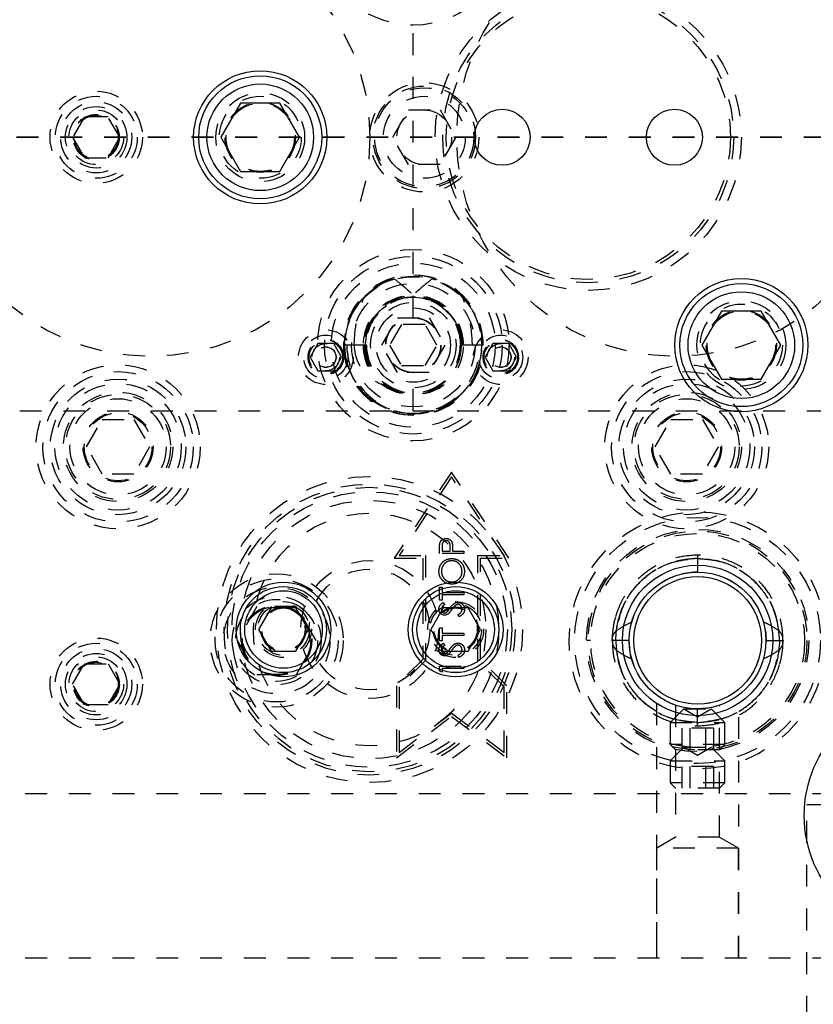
# Model space of a CAD drawing. Header units: inches. Extents: x 1772 to 2706, y -534 to -52.
# Tile 255 of 256: x 1911.48 to 1915.11, y -381.81 to -377.31. Entities that reach past the tile are written whole.
import ezdxf

# ---------------------------------------------------------------- set-up
doc = ezdxf.new("R2010")
doc.units = ezdxf.units.IN
doc.header["$LTSCALE"] = 0.5
doc.header["$MEASUREMENT"] = 0
doc.linetypes.add('HIDDEN', pattern=[0.225, 0.15, -0.075])
doc.linetypes.add('PHANTOM', pattern=[0.25, 0.125, -0.025, 0.025, -0.025, 0.025, -0.025])
doc.layers.add('SID-M-H', color=4, linetype='HIDDEN')
doc.layers.add('SID-M-S', color=105, linetype='Continuous')

msp = doc.modelspace()

# ---------------------------------------------------------------- linework, layer by layer
at = {"color": 7, "linetype": 'PHANTOM', "lineweight": 35}
msp.add_line((1931.36397, -377.85102), (1866.92985, -377.85102), dxfattribs=at)
at = {"layer": 'SID-M-H'}
for p, q in [((1913.27841, -378.67502), (1913.27841, -377.02702)), ((1913.18407, -377.85102), (1913.25624, -377.72602)), ((1913.25624, -377.72602), (1913.40058, -377.72602)), ((1913.40058, -377.72602), (1913.47274, -377.85102)), ((1911.77428, -377.75727), (1911.72015, -377.85102)), ((1911.88253, -377.75727), (1911.77428, -377.75727)), ((1911.93666, -377.85102), (1911.88253, -377.75727)), ((1911.72015, -377.85102), (1911.77428, -377.94477)), ((1911.88253, -377.94477), (1911.93666, -377.85102)), ((1913.25624, -377.97602), (1913.18407, -377.85102)), ((1913.47274, -377.85102), (1913.40058, -377.97602)), ((1911.77428, -377.94477), (1911.88253, -377.94477)), ((1913.40058, -377.97602), (1913.25624, -377.97602)), ((1913.52943, -378.61242), (1913.4975, -378.57612)), ((1913.53952, -378.62666), (1913.52943, -378.61242)), ((1913.13407, -378.80102), (1913.20624, -378.67602)), ((1913.20624, -378.67602), (1913.35058, -378.67602)), ((1913.35058, -378.67602), (1913.42274, -378.80102)), ((1913.43671, -378.64955), (1913.44008, -378.65827)), ((1913.22428, -378.70727), (1913.17015, -378.80102)), ((1913.33253, -378.70727), (1913.22428, -378.70727)), ((1913.38666, -378.80102), (1913.33253, -378.70727)), ((1913.59238, -378.80102), (1913.59094, -378.77094)), ((1912.84232, -378.79352), (1912.80624, -378.85602)), ((1912.91449, -378.79352), (1912.84232, -378.79352)), ((1912.95058, -378.85602), (1912.91449, -378.79352)), ((1913.06456, -378.80102), (1912.95918, -378.80102)), ((1913.20624, -378.92602), (1913.13407, -378.80102)), ((1913.17015, -378.80102), (1913.22428, -378.89477)), ((1913.33253, -378.89477), (1913.38666, -378.80102)), ((1913.42274, -378.80102), (1913.35058, -378.92602)), ((1913.59763, -378.80102), (1913.49225, -378.80102)), ((1913.64232, -378.79352), (1913.60624, -378.85602)), ((1913.71449, -378.79352), (1913.64232, -378.79352)), ((1913.75058, -378.85602), (1913.71449, -378.79352)), ((1912.80624, -378.85602), (1912.84232, -378.91852)), ((1912.91449, -378.91852), (1912.95058, -378.85602)), ((1913.60624, -378.85602), (1913.64232, -378.91852)), ((1913.71449, -378.91852), (1913.75058, -378.85602)), ((1912.84232, -378.91852), (1912.91449, -378.91852)), ((1913.22428, -378.89477), (1913.33253, -378.89477)), ((1913.64232, -378.91852), (1913.71449, -378.91852)), ((1913.35058, -378.92602), (1913.20624, -378.92602)), ((1913.27841, -379.10102), (1913.27841, -378.92702)), ((1874.87841, -379.10102), (1918.07841, -379.10102)), ((1911.78407, -379.26602), (1911.85624, -379.14102)), ((1911.85624, -379.14102), (1912.00058, -379.14102)), ((1912.00058, -379.14102), (1912.07274, -379.26602)), ((1914.38407, -379.26602), (1914.45624, -379.14102)), ((1914.45624, -379.14102), (1914.60058, -379.14102)), ((1914.60058, -379.14102), (1914.67274, -379.26602)), ((1911.85624, -379.39102), (1911.78407, -379.26602)), ((1912.07274, -379.26602), (1912.00058, -379.39102)), ((1914.45624, -379.39102), (1914.38407, -379.26602)), ((1914.67274, -379.26602), (1914.60058, -379.39102)), ((1912.00058, -379.39102), (1911.85624, -379.39102)), ((1913.45341, -379.3813), (1913.19098, -379.77494)), ((1913.45341, -379.40294), (1913.21341, -379.76294)), ((1913.71583, -379.77494), (1913.45341, -379.3813)), ((1913.69341, -379.76294), (1913.45341, -379.40294)), ((1914.60058, -379.39102), (1914.45624, -379.39102)), ((1913.40968, -379.72316), (1913.40968, -379.74356)), ((1913.44687, -379.74356), (1913.44711, -379.72403)), ((1913.21341, -379.76294), (1913.33341, -379.76294)), ((1913.33341, -379.76294), (1913.33341, -380.24294)), ((1913.39824, -379.75357), (1913.39824, -379.73169)), ((1913.5098, -379.75357), (1913.39824, -379.75357)), ((1913.40968, -379.74356), (1913.44687, -379.74356)), ((1913.45831, -379.73558), (1913.45831, -379.74356)), ((1913.45831, -379.74356), (1913.5098, -379.74356)), ((1913.5098, -379.74356), (1913.5098, -379.75357)), ((1913.57341, -379.76294), (1913.69341, -379.76294)), ((1913.57341, -380.24294), (1913.57341, -379.76294)), ((1914.57841, -379.76037), (1914.57841, -379.83837)), ((1913.19098, -379.77494), (1913.32141, -379.77494)), ((1913.32141, -379.77494), (1913.32141, -380.23797)), ((1913.58541, -379.77494), (1913.71583, -379.77494)), ((1913.58541, -380.23797), (1913.58541, -379.77494)), ((1914.50847, -379.84542), (1914.56143, -379.83798)), ((1914.56143, -379.83798), (1914.58119, -379.83753)), ((1913.39824, -379.90804), (1913.40968, -379.90804)), ((1913.39824, -379.96668), (1913.39824, -379.90804)), ((1913.40968, -379.90804), (1913.40968, -379.93236)), ((1913.40968, -379.93236), (1913.5098, -379.93236)), ((1913.5098, -379.94237), (1913.40968, -379.94237)), ((1913.40968, -379.94237), (1913.40968, -379.96668)), ((1913.5098, -379.93236), (1913.5098, -379.94237)), ((1912.56334, -379.99502), (1912.47327, -380.15102)), ((1912.74347, -379.99502), (1912.56334, -379.99502)), ((1912.83354, -380.15102), (1912.74347, -379.99502)), ((1913.40968, -379.96668), (1913.39824, -379.96668)), ((1913.41426, -379.97813), (1913.42112, -379.98718)), ((1914.32806, -379.96374), (1914.32806, -379.96374)), ((1913.48828, -380.04249), (1913.48263, -380.03306)), ((1914.87709, -380.05578), (1914.89007, -380.11713)), ((1913.39824, -380.09398), (1913.40968, -380.09398)), ((1913.39824, -380.15262), (1913.39824, -380.09398)), ((1913.40968, -380.09398), (1913.40968, -380.11829)), ((1913.40968, -380.11829), (1913.5098, -380.11829)), ((1913.5098, -380.12831), (1913.40968, -380.12831)), ((1913.40968, -380.12831), (1913.40968, -380.15262)), ((1913.5098, -380.11829), (1913.5098, -380.12831)), ((1914.89007, -380.11713), (1914.89181, -380.15896)), ((1912.47327, -380.15102), (1912.56334, -380.30702)), ((1912.74347, -380.30702), (1912.83354, -380.15102)), ((1913.40968, -380.15262), (1913.39824, -380.15262)), ((1913.41426, -380.16406), (1913.42112, -380.17311)), ((1914.08921, -380.15102), (1914.07021, -380.15102)), ((1914.26587, -380.15103), (1914.20345, -380.15103)), ((1914.26491, -380.15102), (1914.26524, -380.13665)), ((1914.27224, -380.21841), (1914.26491, -380.15102)), ((1914.89095, -380.15102), (1914.95337, -380.15101)), ((1915.08661, -380.15102), (1915.08661, -380.15102)), ((1913.48828, -380.22843), (1913.48263, -380.219)), ((1914.27807, -380.24089), (1914.27224, -380.21841)), ((1911.72015, -380.35102), (1911.77428, -380.25727)), ((1911.77428, -380.25727), (1911.88253, -380.25727)), ((1911.88253, -380.25727), (1911.93666, -380.35102)), ((1913.32141, -380.23797), (1913.20141, -380.35797)), ((1913.33341, -380.24294), (1913.21341, -380.36294)), ((1913.39824, -380.26847), (1913.5098, -380.26847)), ((1913.39824, -380.2891), (1913.39824, -380.26847)), ((1913.5098, -380.26847), (1913.5098, -380.27849)), ((1913.69341, -380.36294), (1913.57341, -380.24294)), ((1913.70541, -380.35797), (1913.58541, -380.23797)), ((1912.56334, -380.30702), (1912.74347, -380.30702)), ((1913.40968, -380.29565), (1913.39824, -380.2891)), ((1913.40968, -380.27849), (1913.40968, -380.29565)), ((1913.5098, -380.27849), (1913.40968, -380.27849)), ((1911.77428, -380.44477), (1911.72015, -380.35102)), ((1911.93666, -380.35102), (1911.88253, -380.44477)), ((1913.20141, -380.35797), (1913.20141, -380.68694)), ((1913.70541, -380.68694), (1913.70541, -380.35797)), ((1913.21341, -380.36294), (1913.21341, -380.66294)), ((1913.69341, -380.66294), (1913.69341, -380.36294)), ((1911.88253, -380.44477), (1911.77428, -380.44477)), ((1914.39041, -380.43881), (1914.39041, -381.60102)), ((1914.47791, -380.44721), (1914.47791, -381.05079)), ((1914.67891, -381.05079), (1914.67891, -380.4473)), ((1914.76641, -381.60102), (1914.76641, -380.43881)), ((1913.21341, -380.66294), (1913.45341, -380.48294)), ((1913.45341, -380.48294), (1913.69341, -380.66294)), ((1914.51591, -380.46352), (1914.45341, -380.52602)), ((1914.51591, -380.46352), (1914.64091, -380.46352)), ((1914.51591, -380.46352), (1914.57841, -380.49961)), ((1914.62594, -380.4609), (1914.56523, -380.46424)), ((1914.57841, -380.49961), (1914.64091, -380.46352)), ((1914.57841, -380.54167), (1914.57841, -380.46367)), ((1914.70341, -380.52602), (1914.64091, -380.46352)), ((1913.20141, -380.68694), (1913.45341, -380.49794)), ((1913.45341, -380.49794), (1913.70541, -380.68694)), ((1914.45341, -380.52602), (1914.70341, -380.52602)), ((1914.45341, -380.52602), (1914.45341, -380.62652)), ((1914.70341, -380.62652), (1914.70341, -380.52602)), ((1914.65058, -380.5526), (1914.50624, -380.5526)), ((1914.50624, -380.5526), (1914.50624, -380.65102)), ((1914.54232, -380.5526), (1914.54232, -380.65102)), ((1914.61449, -380.5526), (1914.61449, -380.65102)), ((1914.65058, -380.5526), (1914.65058, -380.65102)), ((1914.70341, -380.62652), (1914.45341, -380.62652)), ((1914.45341, -380.62652), (1914.47791, -380.65102)), ((1914.67891, -380.65102), (1914.70341, -380.62652)), ((1914.51591, -380.63852), (1914.45341, -380.70102)), ((1914.67891, -380.65102), (1914.47791, -380.65102)), ((1914.51591, -380.63852), (1914.64091, -380.63852)), ((1914.51591, -380.63852), (1914.57841, -380.67461)), ((1914.57841, -380.67461), (1914.64091, -380.63852)), ((1914.70341, -380.70102), (1914.64091, -380.63852)), ((1914.45341, -380.70102), (1914.70341, -380.70102)), ((1914.45341, -380.70102), (1914.45341, -380.80152)), ((1914.70341, -380.80152), (1914.70341, -380.70102)), ((1914.65058, -380.7276), (1914.50624, -380.7276)), ((1914.50624, -380.7276), (1914.50624, -380.82602)), ((1914.54232, -380.7276), (1914.54232, -380.82602)), ((1914.61449, -380.7276), (1914.61449, -380.82602)), ((1914.65058, -380.7276), (1914.65058, -380.82602)), ((1914.70341, -380.80152), (1914.45341, -380.80152)), ((1914.45341, -380.80152), (1914.47791, -380.82602)), ((1914.67891, -380.82602), (1914.70341, -380.80152)), ((1901.70341, -380.85102), (1918.07841, -380.85102)), ((1914.67891, -380.82602), (1914.47791, -380.82602)), ((1915.07841, -382.27602), (1915.07841, -380.90102)), ((1915.07841, -380.90102), (1916.82841, -380.90102)), ((1914.47791, -381.05079), (1914.39091, -381.10102)), ((1914.67891, -381.05079), (1914.47791, -381.05079)), ((1914.76591, -381.10102), (1914.67891, -381.05079)), ((1914.76591, -381.10102), (1914.39091, -381.10102)), ((1914.39091, -381.10102), (1914.39091, -381.60102)), ((1914.76591, -381.60102), (1914.76591, -381.10102)), ((1901.70341, -381.60102), (1918.07841, -381.60102))]:
    msp.add_line(p, q, dxfattribs=at)
for centre, radius in [((1913.27841, -376.90102), 0.4375), ((1912.07841, -377.85102), 1.00177), ((1914.47841, -377.85102), 1.00177), ((1914.07841, -377.85102), 0.7), ((1914.07841, -377.85102), 0.665), ((1914.07841, -377.85102), 0.65), ((1913.32841, -377.85102), 0.25), ((1911.82841, -377.85102), 0.211), ((1912.57841, -377.85102), 0.203), ((1913.32841, -377.85102), 0.23438), ((1913.32841, -377.85102), 0.22655), ((1911.82841, -377.85102), 0.1875), ((1911.82841, -377.85102), 0.1625), ((1912.57841, -377.85102), 0.1875), ((1912.57841, -377.85102), 0.16072), ((1912.57841, -377.85102), 0.16045), ((1912.57841, -377.85102), 0.15993), ((1912.57841, -377.85102), 0.15625), ((1913.32841, -377.85102), 0.1875), ((1911.82841, -377.85102), 0.1405), ((1911.82841, -377.85102), 0.125), ((1911.82841, -377.85102), 0.10497), ((1911.82841, -377.85102), 0.1047), ((1911.82841, -377.85102), 0.10418), ((1913.32841, -377.85102), 0.125), ((1911.82841, -377.85102), 0.1005), ((1913.27841, -378.80102), 0.4375), ((1913.27841, -378.80102), 0.40625), ((1913.27841, -378.80102), 0.375), ((1913.27841, -378.80102), 0.3125), ((1913.27841, -378.80102), 0.2825), ((1913.27841, -378.80102), 0.21909), ((1913.27841, -378.80102), 0.21875), ((1914.77841, -378.80102), 0.203), ((1913.27841, -378.80102), 0.1953), ((1913.27841, -378.80102), 0.17), ((1914.77841, -378.80102), 0.1875), ((1914.77841, -378.80102), 0.16072), ((1914.77841, -378.80102), 0.16045), ((1914.77841, -378.80102), 0.15993), ((1914.77841, -378.80102), 0.15625), ((1913.27841, -378.80102), 0.126), ((1913.27841, -378.80102), 0.125), ((1912.87841, -378.85602), 0.125), ((1913.67841, -378.85602), 0.125), ((1912.87841, -378.85602), 0.1005), ((1912.87841, -378.85602), 0.08068), ((1912.87841, -378.85602), 0.08006), ((1912.87841, -378.85602), 0.07603), ((1913.67841, -378.85602), 0.1005), ((1913.67841, -378.85602), 0.08068), ((1913.67841, -378.85602), 0.08006), ((1913.67841, -378.85602), 0.07603), ((1912.87841, -378.85602), 0.0625), ((1912.87841, -378.85602), 0.047), ((1912.87841, -378.85602), 0.0465), ((1913.67841, -378.85602), 0.0625), ((1913.67841, -378.85602), 0.047), ((1913.67841, -378.85602), 0.0465), ((1911.92841, -379.26602), 0.375), ((1914.52841, -379.26602), 0.375), ((1911.92841, -379.26602), 0.34375), ((1911.92841, -379.26602), 0.31), ((1914.52841, -379.26602), 0.34375), ((1914.52841, -379.26602), 0.31), ((1911.92841, -379.26602), 0.28906), ((1914.52841, -379.26602), 0.28906), ((1911.92841, -379.26602), 0.25), ((1911.92841, -379.26602), 0.24), ((1911.92841, -379.26602), 0.22), ((1914.52841, -379.26602), 0.25), ((1914.52841, -379.26602), 0.24), ((1914.52841, -379.26602), 0.22), ((1911.92841, -379.26602), 0.16), ((1911.92841, -379.26602), 0.155), ((1914.52841, -379.26602), 0.16), ((1914.52841, -379.26602), 0.155), ((1913.07841, -380.10102), 0.7), ((1913.07841, -380.10102), 0.665), ((1913.07841, -380.10102), 0.65), ((1913.07841, -380.10102), 0.62992), ((1913.07841, -380.10102), 0.59055), ((1913.07841, -380.10102), 0.5315), ((1914.57841, -380.15102), 0.5875), ((1914.57841, -380.15102), 0.5625), ((1914.57841, -380.15102), 0.5082), ((1914.57841, -380.15102), 0.5), ((1914.57841, -380.15102), 0.4892), ((1913.07841, -380.10102), 0.31496), ((1912.65341, -380.15102), 0.3045), ((1913.07841, -380.10102), 0.27559), ((1914.57841, -380.15102), 0.29167), ((1912.65341, -380.15102), 0.28125), ((1912.65341, -380.15102), 0.24375), ((1912.65341, -380.15102), 0.203), ((1912.65341, -380.15102), 0.1875), ((1912.65341, -380.15102), 0.16072), ((1912.65341, -380.15102), 0.16045), ((1912.65341, -380.15102), 0.15993), ((1912.65341, -380.15102), 0.15625), ((1912.68471, -380.10102), 0.12795), ((1912.68471, -380.10102), 0.11811), ((1912.68471, -380.10102), 0.10289), ((1912.68471, -380.10102), 0.10262), ((1912.68471, -380.10102), 0.1021), ((1913.47211, -380.10102), 0.12795), ((1913.47211, -380.10102), 0.11811), ((1913.47211, -380.10102), 0.10289), ((1913.47211, -380.10102), 0.10262), ((1913.47211, -380.10102), 0.1021), ((1912.68471, -380.10102), 0.09843), ((1913.47211, -380.10102), 0.09843), ((1911.82841, -380.35102), 0.211), ((1911.82841, -380.35102), 0.1875), ((1911.82841, -380.35102), 0.1625), ((1911.82841, -380.35102), 0.1405), ((1911.82841, -380.35102), 0.125), ((1911.82841, -380.35102), 0.10497), ((1911.82841, -380.35102), 0.1047), ((1911.82841, -380.35102), 0.10418), ((1911.82841, -380.35102), 0.1005)]:
    msp.add_circle(centre, radius, dxfattribs=at)
for centre, radius, start, end in [((1913.27525, -378.79707), 0.31609, 32.88818, 180.71657), ((1913.28103, -378.79791), 0.31662, 359.43734, 180.56266), ((1913.27841, -378.80102), 0.31398, 45.74879, 0), ((1913.2767, -378.79973), 0.31227, 105.56837, 180.23692), ((1913.28184, -378.7972), 0.30938, 34.63691, 74.61328), ((1913.27341, -378.79874), 0.2241, 359.41587, 180.58413), ((1913.2834, -378.79874), 0.2241, 359.41587, 180.58413), ((1913.27699, -378.79955), 0.21769, 87.16251, 180.38783), ((1913.28142, -378.79728), 0.21551, 93.29352, 139.83275), ((1913.27982, -378.79955), 0.21769, 359.61217, 92.83749), ((1913.27539, -378.79728), 0.21551, 40.16725, 86.70648), ((1913.27578, -378.80413), 0.31662, 179.43734, 0.56266), ((1913.28103, -378.80413), 0.31662, 179.43734, 0.56266), ((1913.27341, -378.80395), 0.30899, 179.45633, 0.54367), ((1913.2834, -378.80395), 0.30899, 179.45633, 0.54367), ((1913.27341, -378.80331), 0.2241, 179.41587, 0.58413), ((1913.28265, -378.80138), 0.23334, 179.91307, 230.49087), ((1913.2834, -378.80331), 0.2241, 179.41587, 0.58413), ((1913.27578, -378.80323), 0.21648, 179.41587, 0.58413), ((1913.28103, -378.80323), 0.21648, 179.41587, 0.58413)]:
    msp.add_arc(centre, radius, start, end, dxfattribs=at)
for centre, major_axis, ratio, start_param, end_param in [((1913.27716, -378.80102), (-0.31523, 0), 0.9870859, 5.4753657, 6.2831853), ((1913.27564, -378.80102), (-0.22186, 0), 0.9870859, 4.742154, 6.2831853), ((1913.28117, -378.80102), (0.22186, 0), 0.9870859, 0, 1.5410313), ((1913.27966, -378.80102), (0.31523, 0), 0.9870859, 0, 0.8078196), ((1913.27966, -378.80102), (-0.21785, 0), 0.9870859, 5.5572375, 6.2831853), ((1913.27716, -378.80102), (0.21785, 0), 0.9870859, 0, 0.7259478), ((1913.21734, -378.80102), (-0.20938, 0), 0.9386626, 0, 1.162481), ((1913.30292, -378.80102), (0.24913, 0), 0.9840293, 3.1415927, 3.9684223)]:
    msp.add_ellipse(centre, major_axis=major_axis, ratio=ratio, start_param=start_param, end_param=end_param, dxfattribs=at)
for points, knots in [([(1913.19289, -378.49892), (1913.21979, -378.52024), (1913.25283, -378.54645), (1913.28229, -378.57653), (1913.28777, -378.58213)], [0, 0, 0, 0, 0.8139762, 1, 1, 1, 1]), ([(1913.36392, -378.49892), (1913.33703, -378.52024), (1913.30398, -378.54645), (1913.27452, -378.57653), (1913.26904, -378.58213)], [0, 0, 0, 0, 0.8139762, 1, 1, 1, 1]), ([(1913.00796, -378.80102), (1913.01001, -378.76394), (1913.01414, -378.68904), (1913.0397, -378.61849), (1913.0526, -378.58286)], [0, 0, 0, 0, 0.49495649, 1, 1, 1, 1]), ([(1913.50421, -378.58286), (1913.52612, -378.6105), (1913.56993, -378.66576), (1913.5907, -378.74609), (1913.59208, -378.79111), (1913.59238, -378.80102)], [0, 0, 0, 0, 0.4382523, 0.8762788, 1, 1, 1, 1]), ([(1913.54885, -378.80102), (1913.54681, -378.76394), (1913.54268, -378.68904), (1913.51712, -378.61849), (1913.50421, -378.58286)], [0, 0, 0, 0, 0.4949565, 1, 1, 1, 1]), ([(1913.39824, -379.73169), (1913.39822, -379.72692), (1913.3982, -379.71841), (1913.39939, -379.70999), (1913.39991, -379.70628)], [0, 0, 0, 0, 0.5603137, 1, 1, 1, 1]), ([(1913.39991, -379.70628), (1913.40114, -379.70289), (1913.40359, -379.69612), (1913.41112, -379.68909), (1913.4197, -379.68541), (1913.42534, -379.68508), (1913.42816, -379.68492)], [0, 0, 0, 0, 0.279718, 0.5593326, 0.7794932, 1, 1, 1, 1]), ([(1913.42821, -379.69493), (1913.42501, -379.69544), (1913.42019, -379.6962), (1913.41516, -379.70031), (1913.4095, -379.70818), (1913.4096, -379.71651), (1913.40968, -379.72316)], [0, 0, 0, 0, 0.2489932, 0.3747701, 0.5004504, 1, 1, 1, 1]), ([(1913.42816, -379.68492), (1913.43184, -379.68518), (1913.43919, -379.68571), (1913.44814, -379.6913), (1913.45392, -379.6989), (1913.45562, -379.70442), (1913.45648, -379.70718)], [0, 0, 0, 0, 0.2800989, 0.5593238, 0.7794579, 1, 1, 1, 1]), ([(1913.44711, -379.72403), (1913.44711, -379.71724), (1913.44711, -379.70875), (1913.44159, -379.70048), (1913.43646, -379.69619), (1913.4315, -379.69543), (1913.42821, -379.69493)], [0, 0, 0, 0, 0.4996987, 0.6253044, 0.7510767, 1, 1, 1, 1]), ([(1913.45648, -379.70718), (1913.45714, -379.71246), (1913.45832, -379.72189), (1913.45831, -379.7314), (1913.45831, -379.73558)], [0, 0, 0, 0, 0.5596856, 1, 1, 1, 1]), ([(1914.57841, -379.76037), (1914.54479, -379.76294), (1914.48064, -379.76784), (1914.39477, -379.80282), (1914.32634, -379.8492), (1914.27513, -379.90194), (1914.23892, -379.95487), (1914.21523, -380.00429), (1914.20044, -380.04917), (1914.19156, -380.09391), (1914.18711, -380.12767), (1914.18832, -380.14765), (1914.18852, -380.1509)], [0, 0, 0, 0, 0.1642843, 0.3135734, 0.4477904, 0.5670794, 0.671348, 0.760539, 0.8346981, 0.9020185, 0.9840237, 1, 1, 1, 1]), ([(1914.96828, -380.15076), (1914.96789, -380.13416), (1914.96695, -380.09434), (1914.95188, -380.02936), (1914.92048, -379.95618), (1914.86793, -379.88343), (1914.79246, -379.81897), (1914.69332, -379.77065), (1914.61779, -379.7639), (1914.57841, -379.76037)], [0, 0, 0, 0, 0.0812569, 0.1949579, 0.3243989, 0.4696984, 0.6307018, 0.8074564, 1, 1, 1, 1]), ([(1913.39538, -379.83581), (1913.3963, -379.82707), (1913.39814, -379.8096), (1913.41394, -379.79002), (1913.4334, -379.77818), (1913.44711, -379.77703), (1913.45398, -379.77646)], [0, 0, 0, 0, 0.2797416, 0.5593369, 0.7795714, 1, 1, 1, 1]), ([(1913.45395, -379.78647), (1913.44687, -379.78732), (1913.4327, -379.78904), (1913.41736, -379.80262), (1913.40842, -379.81868), (1913.40735, -379.82977), (1913.40682, -379.83532)], [0, 0, 0, 0, 0.2794657, 0.5588585, 0.7794794, 1, 1, 1, 1]), ([(1913.50122, -379.83532), (1913.5004, -379.82824), (1913.49877, -379.81408), (1913.48657, -379.79767), (1913.47068, -379.788), (1913.45953, -379.78698), (1913.45395, -379.78647)], [0, 0, 0, 0, 0.279813, 0.5593572, 0.7796358, 1, 1, 1, 1]), ([(1913.45398, -379.77646), (1913.46263, -379.77744), (1913.47994, -379.7794), (1913.49912, -379.7953), (1913.51091, -379.81452), (1913.51208, -379.82812), (1913.51266, -379.83492)], [0, 0, 0, 0, 0.2796248, 0.559352, 0.7795827, 1, 1, 1, 1]), ([(1914.20345, -380.15101), (1914.20654, -380.11439), (1914.21272, -380.04111), (1914.26207, -379.9405), (1914.34002, -379.85336), (1914.44884, -379.78899), (1914.53522, -379.78028), (1914.57841, -379.77593)], [0, 0, 0, 0, 0.1866588, 0.3734284, 0.5601675, 0.7800825, 1, 1, 1, 1]), ([(1914.57841, -379.77593), (1914.54177, -379.77913), (1914.46851, -379.78552), (1914.36767, -379.83442), (1914.28101, -379.91289), (1914.21633, -380.02141), (1914.20774, -380.10782), (1914.20345, -380.15103)], [0, 0, 0, 0, 0.1867859, 0.3735113, 0.5602438, 0.7800974, 1, 1, 1, 1]), ([(1914.20593, -380.10737), (1914.21256, -380.07403), (1914.22584, -380.00731), (1914.27874, -379.91838), (1914.35585, -379.8425), (1914.45845, -379.78711), (1914.53842, -379.77966), (1914.57841, -379.77593)], [0, 0, 0, 0, 0.1866411, 0.3734192, 0.5601372, 0.7800682, 1, 1, 1, 1]), ([(1914.57841, -379.77593), (1914.54449, -379.77868), (1914.47667, -379.78417), (1914.38209, -379.82617), (1914.29809, -379.89428), (1914.23088, -379.9895), (1914.21431, -380.06808), (1914.20602, -380.10737)], [0, 0, 0, 0, 0.1867762, 0.3735154, 0.5602057, 0.7801315, 1, 1, 1, 1]), ([(1914.95337, -380.15101), (1914.95028, -380.11439), (1914.9441, -380.04111), (1914.89475, -379.9405), (1914.81679, -379.85336), (1914.70798, -379.78899), (1914.6216, -379.78028), (1914.57841, -379.77593)], [0, 0, 0, 0, 0.1866588, 0.3734284, 0.5601675, 0.7800825, 1, 1, 1, 1]), ([(1914.95089, -380.10737), (1914.94425, -380.07403), (1914.93097, -380.00731), (1914.87808, -379.91838), (1914.80096, -379.8425), (1914.69836, -379.78711), (1914.61839, -379.77966), (1914.57841, -379.77593)], [0, 0, 0, 0, 0.1866411, 0.3734192, 0.5601372, 0.7800682, 1, 1, 1, 1]), ([(1914.57841, -379.77593), (1914.61232, -379.77868), (1914.68015, -379.78417), (1914.77472, -379.82617), (1914.85873, -379.89428), (1914.92593, -379.9895), (1914.94251, -380.06808), (1914.95079, -380.10737)], [0, 0, 0, 0, 0.1867762, 0.3735154, 0.5602057, 0.7801315, 1, 1, 1, 1]), ([(1914.57841, -379.77593), (1914.61504, -379.77913), (1914.6883, -379.78552), (1914.78914, -379.83442), (1914.87581, -379.91289), (1914.94049, -380.02141), (1914.94907, -380.10782), (1914.95337, -380.15103)], [0, 0, 0, 0, 0.1867859, 0.3735113, 0.5602438, 0.7800974, 1, 1, 1, 1]), ([(1913.45451, -379.89374), (1913.4459, -379.89271), (1913.42869, -379.89065), (1913.40908, -379.87538), (1913.3974, -379.85611), (1913.39605, -379.84258), (1913.39538, -379.83581)], [0, 0, 0, 0, 0.279731, 0.5593268, 0.7796805, 1, 1, 1, 1]), ([(1913.40682, -379.83532), (1913.40773, -379.84237), (1913.40954, -379.85646), (1913.42198, -379.87257), (1913.43779, -379.88222), (1913.44891, -379.88322), (1913.45447, -379.88373)], [0, 0, 0, 0, 0.27963534, 0.55934042, 0.77962708, 1, 1, 1, 1]), ([(1913.45447, -379.88373), (1913.4615, -379.88288), (1913.47557, -379.88117), (1913.49072, -379.86768), (1913.49988, -379.85188), (1913.50077, -379.84084), (1913.50122, -379.83532)], [0, 0, 0, 0, 0.2794063, 0.559071, 0.7794588, 1, 1, 1, 1]), ([(1913.51266, -379.83492), (1913.5117, -379.84356), (1913.50979, -379.86085), (1913.49402, -379.88009), (1913.47487, -379.89194), (1913.4613, -379.89314), (1913.45451, -379.89374)], [0, 0, 0, 0, 0.27966329, 0.55935394, 0.77963639, 1, 1, 1, 1]), ([(1913.39538, -380.00785), (1913.39571, -380.00441), (1913.39637, -379.99754), (1913.40293, -379.98678), (1913.40996, -379.98141), (1913.41426, -379.97813)], [0, 0, 0, 0, 0.279791, 0.5594911, 1, 1, 1, 1]), ([(1913.42112, -379.98718), (1913.41873, -379.98911), (1913.41478, -379.99229), (1913.40997, -379.9975), (1913.40729, -380.00299), (1913.40698, -380.00697), (1913.40682, -380.00897)], [0, 0, 0, 0, 0.340415, 0.560463, 0.7801833, 1, 1, 1, 1]), ([(1913.44647, -380.00298), (1913.45165, -379.99598), (1913.45886, -379.98624), (1913.47229, -379.97795), (1913.47908, -379.97711), (1913.48247, -379.9767)], [0, 0, 0, 0, 0.5601366, 0.7802692, 1, 1, 1, 1]), ([(1913.47136, -379.99071), (1913.46768, -379.99415), (1913.46111, -380.00029), (1913.45588, -380.0076), (1913.45357, -380.01082)], [0, 0, 0, 0, 0.5595057, 1, 1, 1, 1]), ([(1913.48231, -379.98671), (1913.48009, -379.98699), (1913.47612, -379.98748), (1913.47282, -379.98972), (1913.47136, -379.99071)], [0, 0, 0, 0, 0.5590236, 1, 1, 1, 1]), ([(1913.50122, -380.00856), (1913.50091, -380.00557), (1913.50029, -379.99958), (1913.49581, -379.99224), (1913.48938, -379.98759), (1913.48467, -379.987), (1913.48231, -379.98671)], [0, 0, 0, 0, 0.280186, 0.5600563, 0.7801614, 1, 1, 1, 1]), ([(1913.48247, -379.9767), (1913.48703, -379.97732), (1913.49617, -379.97857), (1913.50587, -379.9875), (1913.5118, -379.99779), (1913.51237, -380.00497), (1913.51266, -380.00856)], [0, 0, 0, 0, 0.2791586, 0.5590843, 0.7794417, 1, 1, 1, 1]), ([(1913.42141, -380.03534), (1913.41745, -380.03485), (1913.40954, -380.03388), (1913.40092, -380.02628), (1913.39616, -380.01716), (1913.39564, -380.01095), (1913.39538, -380.00785)], [0, 0, 0, 0, 0.2795311, 0.5588327, 0.7793486, 1, 1, 1, 1]), ([(1913.40682, -380.00897), (1913.407, -380.01123), (1913.40735, -380.01575), (1913.41081, -380.02122), (1913.4156, -380.02477), (1913.41916, -380.02514), (1913.42094, -380.02533)], [0, 0, 0, 0, 0.28029896, 0.55983168, 0.77989964, 1, 1, 1, 1]), ([(1913.42094, -380.02533), (1913.4225, -380.0252), (1913.42562, -380.02494), (1913.43075, -380.02252), (1913.43361, -380.0197), (1913.43536, -380.01797)], [0, 0, 0, 0, 0.2799313, 0.5597794, 1, 1, 1, 1]), ([(1913.4384, -380.0291), (1913.43551, -380.03107), (1913.43034, -380.03459), (1913.42414, -380.03511), (1913.42141, -380.03534)], [0, 0, 0, 0, 0.5598216, 1, 1, 1, 1]), ([(1913.43536, -380.01797), (1913.4375, -380.01522), (1913.44131, -380.01031), (1913.44489, -380.00522), (1913.44647, -380.00298)], [0, 0, 0, 0, 0.55990578, 1, 1, 1, 1]), ([(1913.45357, -380.01082), (1913.451, -380.01446), (1913.44642, -380.02095), (1913.44085, -380.02661), (1913.4384, -380.0291)], [0, 0, 0, 0, 0.5604127, 1, 1, 1, 1]), ([(1913.48263, -380.03306), (1913.48772, -380.02974), (1913.49482, -380.02512), (1913.50048, -380.01567), (1913.50097, -380.01093), (1913.50122, -380.00856)], [0, 0, 0, 0, 0.5593206, 0.7797817, 1, 1, 1, 1]), ([(1913.51266, -380.00856), (1913.51225, -380.01269), (1913.51142, -380.02095), (1913.50301, -380.03366), (1913.49387, -380.03914), (1913.48828, -380.04249)], [0, 0, 0, 0, 0.279885, 0.5596773, 1, 1, 1, 1]), ([(1914.20335, -380.0434), (1914.20251, -380.04586), (1914.19724, -380.06132), (1914.19177, -380.09402), (1914.18705, -380.12766), (1914.18831, -380.14764), (1914.18851, -380.1509)], [0, 0, 0, 0, 0.0713569, 0.449441, 0.910068, 1, 1, 1, 1]), ([(1914.20587, -380.10736), (1914.21854, -380.09861), (1914.24117, -380.08297), (1914.26627, -380.07175), (1914.27731, -380.06681)], [0, 0, 0, 0, 0.559993, 1, 1, 1, 1]), ([(1914.95095, -380.10736), (1914.93828, -380.09861), (1914.91565, -380.08297), (1914.89055, -380.07175), (1914.8795, -380.06681)], [0, 0, 0, 0, 0.559993, 1, 1, 1, 1]), ([(1914.18776, -380.15102), (1914.1885, -380.14167), (1914.18983, -380.12501), (1914.20098, -380.11275), (1914.20587, -380.10736)], [0, 0, 0, 0, 0.5612126, 1, 1, 1, 1]), ([(1914.96906, -380.15102), (1914.96831, -380.14167), (1914.96698, -380.12501), (1914.95584, -380.11275), (1914.95095, -380.10736)], [0, 0, 0, 0, 0.5612126, 1, 1, 1, 1]), ([(1913.39538, -380.19379), (1913.39571, -380.19035), (1913.39637, -380.18348), (1913.40293, -380.17272), (1913.40996, -380.16735), (1913.41426, -380.16406)], [0, 0, 0, 0, 0.27979102, 0.55949108, 1, 1, 1, 1]), ([(1913.42112, -380.17311), (1913.41873, -380.17505), (1913.41478, -380.17823), (1913.40997, -380.18344), (1913.40729, -380.18892), (1913.40698, -380.19291), (1913.40682, -380.1949)], [0, 0, 0, 0, 0.340415, 0.560463, 0.7801833, 1, 1, 1, 1]), ([(1913.44647, -380.18891), (1913.45165, -380.18192), (1913.45886, -380.17218), (1913.47229, -380.16388), (1913.47908, -380.16305), (1913.48247, -380.16263)], [0, 0, 0, 0, 0.5601366, 0.7802692, 1, 1, 1, 1]), ([(1913.47136, -380.17665), (1913.46768, -380.18008), (1913.46111, -380.18623), (1913.45588, -380.19354), (1913.45357, -380.19676)], [0, 0, 0, 0, 0.5595057, 1, 1, 1, 1]), ([(1913.48231, -380.17264), (1913.48009, -380.17292), (1913.47612, -380.17342), (1913.47282, -380.17566), (1913.47136, -380.17665)], [0, 0, 0, 0, 0.5590236, 1, 1, 1, 1]), ([(1913.50122, -380.1945), (1913.50091, -380.19151), (1913.50029, -380.18552), (1913.49581, -380.17818), (1913.48938, -380.17353), (1913.48467, -380.17294), (1913.48231, -380.17264)], [0, 0, 0, 0, 0.280186, 0.5600563, 0.7801614, 1, 1, 1, 1]), ([(1913.48247, -380.16263), (1913.48703, -380.16326), (1913.49617, -380.16451), (1913.50587, -380.17344), (1913.5118, -380.18373), (1913.51237, -380.19091), (1913.51266, -380.1945)], [0, 0, 0, 0, 0.2791586, 0.5590843, 0.7794417, 1, 1, 1, 1]), ([(1914.18776, -380.15102), (1914.1885, -380.16037), (1914.18983, -380.17703), (1914.20098, -380.1893), (1914.20587, -380.19468)], [0, 0, 0, 0, 0.5612126, 1, 1, 1, 1]), ([(1914.20345, -380.15101), (1914.20097, -380.15101), (1914.19602, -380.15101), (1914.18971, -380.15101), (1914.18858, -380.15101), (1914.18789, -380.15101)], [0, 0, 0, 0, 0.28087893, 0.56250419, 1, 1, 1, 1]), ([(1914.18853, -380.15129), (1914.18893, -380.16788), (1914.18987, -380.20771), (1914.20493, -380.27269), (1914.23633, -380.34586), (1914.28888, -380.41862), (1914.36435, -380.48307), (1914.4635, -380.53139), (1914.53903, -380.53815), (1914.57841, -380.54167)], [0, 0, 0, 0, 0.0812569, 0.1949579, 0.3243989, 0.4696984, 0.6307018, 0.8074564, 1, 1, 1, 1]), ([(1914.57841, -380.52611), (1914.54177, -380.52292), (1914.46851, -380.51652), (1914.36767, -380.46763), (1914.28101, -380.38915), (1914.21633, -380.28063), (1914.20774, -380.19422), (1914.20345, -380.15101)], [0, 0, 0, 0, 0.1867859, 0.3735113, 0.5602438, 0.7800974, 1, 1, 1, 1]), ([(1914.20345, -380.15103), (1914.20654, -380.18766), (1914.21272, -380.26093), (1914.26207, -380.36154), (1914.34002, -380.44868), (1914.44884, -380.51306), (1914.53522, -380.52176), (1914.57841, -380.52611)], [0, 0, 0, 0, 0.1866588, 0.3734284, 0.5601675, 0.7800825, 1, 1, 1, 1]), ([(1914.57841, -380.52611), (1914.61504, -380.52292), (1914.6883, -380.51652), (1914.78914, -380.46763), (1914.87581, -380.38915), (1914.94049, -380.28063), (1914.94907, -380.19422), (1914.95337, -380.15101)], [0, 0, 0, 0, 0.1867859, 0.3735113, 0.5602438, 0.7800974, 1, 1, 1, 1]), ([(1914.95337, -380.15103), (1914.95028, -380.18766), (1914.9441, -380.26093), (1914.89475, -380.36154), (1914.81679, -380.44868), (1914.70798, -380.51306), (1914.6216, -380.52176), (1914.57841, -380.52611)], [0, 0, 0, 0, 0.1866588, 0.3734284, 0.5601675, 0.7800825, 1, 1, 1, 1]), ([(1914.57841, -380.54167), (1914.61202, -380.5391), (1914.67618, -380.5342), (1914.76204, -380.49922), (1914.83048, -380.45285), (1914.88168, -380.4001), (1914.91789, -380.34717), (1914.94158, -380.29775), (1914.95637, -380.25288), (1914.96525, -380.20813), (1914.9697, -380.17438), (1914.96849, -380.1544), (1914.9683, -380.15114)], [0, 0, 0, 0, 0.1642843, 0.3135734, 0.4477904, 0.5670794, 0.671348, 0.760539, 0.8346981, 0.9020185, 0.9840237, 1, 1, 1, 1]), ([(1914.96906, -380.15102), (1914.96831, -380.16037), (1914.96698, -380.17703), (1914.95584, -380.1893), (1914.95095, -380.19468)], [0, 0, 0, 0, 0.5612126, 1, 1, 1, 1]), ([(1914.95337, -380.15103), (1914.95584, -380.15103), (1914.9608, -380.15103), (1914.9671, -380.15103), (1914.96823, -380.15103), (1914.96892, -380.15103)], [0, 0, 0, 0, 0.2808789, 0.5625042, 1, 1, 1, 1]), ([(1914.95347, -380.25864), (1914.9543, -380.25619), (1914.95957, -380.24072), (1914.96504, -380.20802), (1914.96977, -380.17438), (1914.96851, -380.1544), (1914.9683, -380.15114)], [0, 0, 0, 0, 0.0713569, 0.449441, 0.910068, 1, 1, 1, 1]), ([(1913.42141, -380.22127), (1913.41745, -380.22079), (1913.40954, -380.21982), (1913.40092, -380.21222), (1913.39616, -380.2031), (1913.39564, -380.19689), (1913.39538, -380.19379)], [0, 0, 0, 0, 0.2795311, 0.5588327, 0.7793486, 1, 1, 1, 1]), ([(1913.40682, -380.1949), (1913.407, -380.19717), (1913.40735, -380.20169), (1913.41081, -380.20716), (1913.4156, -380.21071), (1913.41916, -380.21108), (1913.42094, -380.21126)], [0, 0, 0, 0, 0.280299, 0.5598317, 0.7798996, 1, 1, 1, 1]), ([(1913.42094, -380.21126), (1913.4225, -380.21113), (1913.42562, -380.21087), (1913.43075, -380.20845), (1913.43361, -380.20563), (1913.43536, -380.20391)], [0, 0, 0, 0, 0.2799313, 0.5597794, 1, 1, 1, 1]), ([(1913.4384, -380.21504), (1913.43551, -380.21701), (1913.43034, -380.22053), (1913.42414, -380.22105), (1913.42141, -380.22127)], [0, 0, 0, 0, 0.5598216, 1, 1, 1, 1]), ([(1913.43536, -380.20391), (1913.4375, -380.20116), (1913.44131, -380.19624), (1913.44489, -380.19115), (1913.44647, -380.18891)], [0, 0, 0, 0, 0.5599058, 1, 1, 1, 1]), ([(1913.45357, -380.19676), (1913.451, -380.2004), (1913.44642, -380.20689), (1913.44085, -380.21255), (1913.4384, -380.21504)], [0, 0, 0, 0, 0.5604127, 1, 1, 1, 1]), ([(1913.48263, -380.219), (1913.48772, -380.21568), (1913.49482, -380.21106), (1913.50048, -380.20161), (1913.50097, -380.19687), (1913.50122, -380.1945)], [0, 0, 0, 0, 0.5593206, 0.7797817, 1, 1, 1, 1]), ([(1913.51266, -380.1945), (1913.51225, -380.19863), (1913.51142, -380.20688), (1913.50301, -380.2196), (1913.49387, -380.22508), (1913.48828, -380.22843)], [0, 0, 0, 0, 0.279885, 0.5596773, 1, 1, 1, 1]), ([(1914.20587, -380.19468), (1914.21854, -380.20344), (1914.24117, -380.21908), (1914.26627, -380.23029), (1914.27731, -380.23523)], [0, 0, 0, 0, 0.559993, 1, 1, 1, 1]), ([(1914.20593, -380.19467), (1914.21256, -380.22802), (1914.22584, -380.29473), (1914.27874, -380.38366), (1914.35585, -380.45955), (1914.45845, -380.51493), (1914.53842, -380.52239), (1914.57841, -380.52611)], [0, 0, 0, 0, 0.1866411, 0.3734192, 0.5601372, 0.7800682, 1, 1, 1, 1]), ([(1914.57841, -380.52611), (1914.54449, -380.52337), (1914.47667, -380.51788), (1914.38209, -380.47587), (1914.29809, -380.40776), (1914.23088, -380.31255), (1914.21431, -380.23396), (1914.20602, -380.19467)], [0, 0, 0, 0, 0.1867762, 0.3735154, 0.5602057, 0.7801315, 1, 1, 1, 1]), ([(1914.57841, -380.52611), (1914.61232, -380.52337), (1914.68015, -380.51788), (1914.77472, -380.47587), (1914.85873, -380.40776), (1914.92593, -380.31255), (1914.94251, -380.23396), (1914.95079, -380.19467)], [0, 0, 0, 0, 0.1867762, 0.3735154, 0.5602057, 0.7801315, 1, 1, 1, 1]), ([(1914.95089, -380.19467), (1914.94425, -380.22802), (1914.93097, -380.29473), (1914.87808, -380.38366), (1914.80096, -380.45955), (1914.69836, -380.51493), (1914.61839, -380.52239), (1914.57841, -380.52611)], [0, 0, 0, 0, 0.1866411, 0.3734192, 0.5601372, 0.7800682, 1, 1, 1, 1]), ([(1914.95095, -380.19468), (1914.93828, -380.20344), (1914.91565, -380.21908), (1914.89055, -380.23029), (1914.8795, -380.23523)], [0, 0, 0, 0, 0.559993, 1, 1, 1, 1])]:
    msp.add_open_spline(points, degree=3, knots=knots, dxfattribs=at)
at = {"layer": 'SID-M-S'}
for p, q in [((1912.48834, -377.69502), (1912.39827, -377.85102)), ((1912.66847, -377.69502), (1912.48834, -377.69502)), ((1912.75854, -377.85102), (1912.66847, -377.69502)), ((1912.39827, -377.85102), (1912.48834, -378.00702)), ((1912.66847, -378.00702), (1912.75854, -377.85102)), ((1912.48834, -378.00702), (1912.66847, -378.00702)), ((1914.68834, -378.64502), (1914.59827, -378.80102)), ((1914.86847, -378.64502), (1914.68834, -378.64502)), ((1914.95854, -378.80102), (1914.86847, -378.64502)), ((1914.59827, -378.80102), (1914.68834, -378.95702)), ((1914.86847, -378.95702), (1914.95854, -378.80102)), ((1914.68834, -378.95702), (1914.86847, -378.95702)), ((1912.62788, -380.0026), (1912.57105, -380.10102)), ((1912.74153, -380.0026), (1912.62788, -380.0026)), ((1912.79836, -380.10102), (1912.74153, -380.0026)), ((1913.41528, -380.0026), (1913.35846, -380.10102)), ((1913.52893, -380.0026), (1913.41528, -380.0026)), ((1913.58576, -380.10102), (1913.52893, -380.0026)), ((1912.57105, -380.10102), (1912.62788, -380.19945)), ((1912.74153, -380.19945), (1912.79836, -380.10102)), ((1913.35846, -380.10102), (1913.41528, -380.19945)), ((1913.52893, -380.19945), (1913.58576, -380.10102)), ((1912.62788, -380.19945), (1912.74153, -380.19945)), ((1913.41528, -380.19945), (1913.52893, -380.19945))]:
    msp.add_line(p, q, dxfattribs=at)
for centre, radius in [((1912.57841, -377.85102), 0.3045), ((1912.57841, -377.85102), 0.28125), ((1912.57841, -377.85102), 0.24375), ((1913.68471, -377.85102), 0.12795), ((1914.47211, -377.85102), 0.12795), ((1914.77841, -378.80102), 0.3045), ((1914.77841, -378.80102), 0.28125), ((1914.77841, -378.80102), 0.24375), ((1914.57841, -380.15102), 0.34375), ((1914.57841, -380.15102), 0.31265), ((1914.57841, -380.15102), 0.3125), ((1914.57841, -380.15102), 0.29167), ((1912.68471, -380.10102), 0.21654), ((1912.68471, -380.10102), 0.19685), ((1913.47211, -380.10102), 0.21654), ((1913.47211, -380.10102), 0.19685), ((1912.68471, -380.10102), 0.17717), ((1913.47211, -380.10102), 0.17717), ((1915.62841, -380.95102), 0.5625)]:
    msp.add_circle(centre, radius, dxfattribs=at)

doc.saveas('drawing.dxf')
